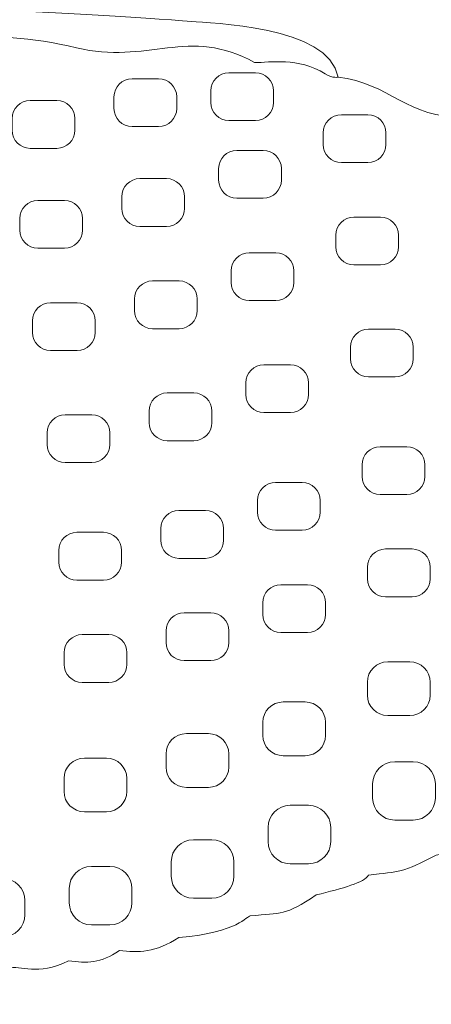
# Model space of a CAD drawing. Header units: millimetres. Extents: x -2387 to -702, y -1632 to 716.
# Tile 8 of 41: x -954 to -864, y -1632 to -1416. Entities that reach past the tile are written whole.
import ezdxf

# ---------------------------------------------------------------- set-up
doc = ezdxf.new("R2010")
doc.units = ezdxf.units.MM
doc.header["$MEASUREMENT"] = 0
doc.layers.add('COTAS', color=1, linetype='Continuous')
doc.layers.add('TATI', color=7, linetype='Continuous')
doc.dimstyles.get("Standard").update_dxf_attribs({"dimtxt": 20, "dimasz": 20, "dimexe": 7, "dimexo": 4, "dimgap": 12, "dimtad": 0, "dimtoh": 1, "dimdec": 0, "dimzin": 0, "dimdsep": 46, "dimtxsty": 'Standard', "dimcen": 0.09, "dimadec": 0, "dimazin": 0, "dimtfac": 1, "dimtdec": 0, "dimtofl": 0, "dimtmove": 0, "dimatfit": 3, "dimfxl": 1, "dimtolj": 1, "dimtzin": 0, "dimarcsym": 0})

# ---------------------------------------------------------------- blocks, each defined once
blk = doc.blocks.new('*D4')
at = {"layer": 'COTAS', "color": 0, "lineweight": -2, "transparency": 16777216}
for p, q in [((-902, -130.97), (-708.13, -130.97)), ((-715.13, -150.97), (-715.13, -838.78)), ((-715.13, -1610.59), (-715.13, -922.78)), ((-860.26, -1630.59), (-708.13, -1630.59))]:
    blk.add_line(p, q, dxfattribs=at)
at = {"layer": 'COTAS', "color": 0, "transparency": 16777216}
for points in [[(-718.47, -150.97), (-711.8, -150.97), (-715.13, -130.97)], [(-718.47, -1610.59), (-711.8, -1610.59), (-715.13, -1630.59)]]:
    blk.add_solid(points, dxfattribs=at)
at = {"layer": 'Defpoints', "color": 0, "transparency": 16777216}
for p in [(-906, -130.97), (-864.26, -1630.59), (-715.13, -1630.59)]:
    blk.add_point(p, dxfattribs=at)
at = {"layer": 'COTAS', "color": 0, "transparency": 16777216, "insert": (-715.13, -880.78), "char_height": 20, "attachment_point": 5, "rotation": 90}
blk.add_mtext('\\A1;1500', dxfattribs=at)

msp = doc.modelspace()

# ---------------------------------------------------------------- linework, layer by layer
at = {"layer": 'TATI', "lineweight": 9}
for points, knots in [([(-1173.69, -1424.94), (-1174.92, -1408.98), (-1069.41, -1412.67), (-1044.28, -1411.94), (-1044.28, -1411.94), (-1015.19, -1411.1), (-936.67, -1414.76), (-916.55, -1416.56), (-916.55, -1416.56), (-912.94, -1416.88), (-886.5, -1417.4), (-884.51, -1428.74), (-884.51, -1428.74), (-873.53, -1429.92), (-868.82, -1438.04), (-857.37, -1437.35), (-857.37, -1437.35), (-839.17, -1439.43), (-851.75, -1446.46), (-823.25, -1444.36), (-823.25, -1444.36), (-815.3, -1445.56), (-812.55, -1449.4), (-805.96, -1449.6), (-805.96, -1449.6), (-802.93, -1449.69), (-797.59, -1454.69), (-796.06, -1455.1), (-796.06, -1455.1), (-789.31, -1456.88), (-782.08, -1463.8), (-775.83, -1471.93), (-775.83, -1471.93), (-774.03, -1474.27), (-769.74, -1477.44), (-768.49, -1479.09), (-768.49, -1479.09), (-763.34, -1485.91), (-758.96, -1492.66), (-760.56, -1510.26), (-760.56, -1510.26), (-761.35, -1519), (-759.21, -1525.33), (-765.71, -1534.85), (-765.71, -1534.85), (-769.89, -1545.66), (-774.85, -1545.94), (-784.21, -1555.42), (-784.21, -1555.42), (-793.63, -1564.95), (-796.19, -1566.79), (-807.55, -1573.08), (-807.55, -1573.08), (-814.21, -1576.76), (-812.8, -1577.33), (-819.63, -1579.04), (-819.63, -1579.04), (-823.37, -1579.97), (-825.09, -1586.06), (-834.27, -1586.57), (-834.27, -1586.57), (-841.4, -1594.55), (-845.43, -1592.72), (-849.72, -1593.74), (-849.72, -1593.74), (-853.73, -1596.89), (-857.04, -1597.99), (-863.11, -1599.14), (-863.11, -1599.14), (-870.35, -1603.04), (-871.01, -1602.74), (-877.91, -1603.54), (-877.91, -1603.54), (-878.76, -1605.15), (-883.44, -1606.41), (-889.34, -1607.88), (-889.34, -1607.88), (-896.28, -1612.51), (-896.76, -1611.8), (-903.74, -1612.46), (-903.74, -1612.46), (-904.64, -1612.55), (-906.05, -1615.92), (-919.34, -1617.22), (-919.34, -1617.22), (-924.55, -1620.5), (-928.17, -1620.57), (-932.38, -1620.05), (-932.38, -1620.05), (-936.44, -1622.8), (-939.48, -1622.92), (-943.49, -1622.27), (-943.49, -1622.27), (-950.47, -1625.82), (-953.78, -1623.04), (-956.82, -1623.99), (-956.82, -1623.99), (-960.54, -1625.15), (-970.74, -1625.46), (-973.58, -1624.75), (-973.58, -1624.75), (-975.71, -1625.96), (-983.21, -1628.06), (-988.38, -1627.4), (-988.38, -1627.4), (-992.89, -1626.82), (-998.27, -1629.58), (-1005.35, -1629.08), (-1005.35, -1629.08), (-1014.25, -1630.55), (-1016.05, -1630.63), (-1024.06, -1629.61), (-1024.06, -1629.61), (-1030.62, -1630.89), (-1036.72, -1631.19), (-1040.37, -1630.37), (-1040.37, -1630.37), (-1045.13, -1630.61), (-1046.84, -1630.89), (-1053.87, -1631.15), (-1053.87, -1631.15), (-1059.14, -1631.83), (-1062.33, -1630.8), (-1067.61, -1629.66), (-1067.61, -1629.66), (-1073.02, -1630.87), (-1078.32, -1630.08), (-1082.36, -1628.04), (-1082.36, -1628.04), (-1091.63, -1628.93), (-1094.07, -1628.54), (-1099.43, -1625.87), (-1099.43, -1625.87), (-1105.91, -1626.42), (-1109.97, -1628.38), (-1115.59, -1624.2), (-1115.59, -1624.2), (-1119.43, -1623.59), (-1121.95, -1626.29), (-1127.11, -1622.39), (-1127.11, -1622.39), (-1128.87, -1622.11), (-1132.33, -1623.24), (-1135.84, -1622.34), (-1135.84, -1622.34), (-1139.35, -1621.44), (-1138.84, -1619.28), (-1144.19, -1619.57), (-1144.19, -1619.57), (-1155.41, -1620.16), (-1155.55, -1616.7), (-1160.15, -1615.57), (-1160.15, -1615.57), (-1166.35, -1614.05), (-1167.79, -1616.47), (-1176.68, -1609.77), (-1176.68, -1609.77), (-1181.34, -1608.9), (-1183.75, -1608.06), (-1187.75, -1605.57), (-1187.75, -1605.57), (-1191.21, -1605.49), (-1192.24, -1607.07), (-1199.71, -1602.29), (-1199.71, -1602.29), (-1207.85, -1602.78), (-1208.58, -1601.7), (-1213.44, -1600.09), (-1213.44, -1600.09), (-1220.58, -1601.59), (-1226.07, -1598.86), (-1230.4, -1595.03), (-1230.4, -1595.03), (-1239.2, -1595.67), (-1240.19, -1591.17), (-1244.64, -1590.74), (-1244.64, -1590.74), (-1250.33, -1590.19), (-1254.66, -1587.13), (-1259, -1584.39), (-1259, -1584.39), (-1265.03, -1580.57), (-1266.74, -1582.9), (-1274.61, -1576.64), (-1274.61, -1576.64), (-1274.61, -1576.64), (-1285.95, -1565.97), (-1285.95, -1565.97), (-1285.95, -1565.97), (-1288.12, -1564.07), (-1297.27, -1561.29), (-1295.37, -1553.52), (-1295.37, -1553.52), (-1301.69, -1549.94), (-1301.4, -1542.83), (-1301.69, -1540.72), (-1301.69, -1540.72), (-1305.12, -1538.59), (-1306.08, -1530.18), (-1306.24, -1526.84), (-1306.24, -1526.84), (-1306.37, -1523.95), (-1311.46, -1522.26), (-1310.6, -1516.58), (-1310.6, -1516.58), (-1310.6, -1516.58), (-1309.17, -1510.47), (-1309.17, -1510.47), (-1309.17, -1510.47), (-1310.27, -1505.27), (-1312.4, -1501.91), (-1306.64, -1494.4), (-1306.64, -1494.4), (-1304.52, -1491.62), (-1307.5, -1486.28), (-1303.98, -1479.12), (-1303.98, -1479.12), (-1296.8, -1464.51), (-1281.89, -1458.44), (-1270, -1451.27), (-1270, -1451.27), (-1264.78, -1448.12), (-1243.2, -1443.32), (-1235.13, -1439.64), (-1235.13, -1439.64), (-1226.38, -1435.66), (-1225.24, -1436.56), (-1219.3, -1436.75), (-1219.3, -1436.75), (-1219.3, -1436.75), (-1209.93, -1433.05), (-1209.93, -1433.05), (-1209.93, -1433.05), (-1206.31, -1431.62), (-1204.06, -1434.28), (-1200.25, -1431.66), (-1200.25, -1431.66), (-1195.56, -1428.43), (-1173.64, -1425.59), (-1173.69, -1424.94)], [0, 0, 0, 0, 0.016393, 0.016393, 0.016393, 0.016393, 0.032787, 0.032787, 0.032787, 0.032787, 0.04918, 0.04918, 0.04918, 0.04918, 0.065574, 0.065574, 0.065574, 0.065574, 0.081967, 0.081967, 0.081967, 0.081967, 0.098361, 0.098361, 0.098361, 0.098361, 0.114754, 0.114754, 0.114754, 0.114754, 0.131148, 0.131148, 0.131148, 0.131148, 0.147541, 0.147541, 0.147541, 0.147541, 0.163934, 0.163934, 0.163934, 0.163934, 0.180328, 0.180328, 0.180328, 0.180328, 0.196721, 0.196721, 0.196721, 0.196721, 0.213115, 0.213115, 0.213115, 0.213115, 0.229508, 0.229508, 0.229508, 0.229508, 0.245902, 0.245902, 0.245902, 0.245902, 0.262295, 0.262295, 0.262295, 0.262295, 0.278689, 0.278689, 0.278689, 0.278689, 0.295082, 0.295082, 0.295082, 0.295082, 0.311475, 0.311475, 0.311475, 0.311475, 0.327869, 0.327869, 0.327869, 0.327869, 0.344262, 0.344262, 0.344262, 0.344262, 0.360656, 0.360656, 0.360656, 0.360656, 0.377049, 0.377049, 0.377049, 0.377049, 0.393443, 0.393443, 0.393443, 0.393443, 0.409836, 0.409836, 0.409836, 0.409836, 0.42623, 0.42623, 0.42623, 0.42623, 0.442623, 0.442623, 0.442623, 0.442623, 0.459016, 0.459016, 0.459016, 0.459016, 0.47541, 0.47541, 0.47541, 0.47541, 0.491803, 0.491803, 0.491803, 0.491803, 0.508197, 0.508197, 0.508197, 0.508197, 0.52459, 0.52459, 0.52459, 0.52459, 0.540984, 0.540984, 0.540984, 0.540984, 0.557377, 0.557377, 0.557377, 0.557377, 0.57377, 0.57377, 0.57377, 0.573771, 0.590164, 0.590164, 0.590164, 0.590164, 0.606557, 0.606557, 0.606557, 0.606557, 0.622951, 0.622951, 0.622951, 0.622951, 0.639344, 0.639344, 0.639344, 0.639344, 0.655738, 0.655738, 0.655738, 0.655738, 0.672131, 0.672131, 0.672131, 0.672131, 0.688525, 0.688525, 0.688525, 0.688525, 0.704918, 0.704918, 0.704918, 0.704918, 0.721311, 0.721311, 0.721311, 0.721311, 0.737705, 0.737705, 0.737705, 0.737705, 0.754098, 0.754098, 0.754098, 0.754098, 0.770492, 0.770492, 0.770492, 0.770492, 0.786885, 0.786885, 0.786885, 0.786885, 0.803279, 0.803279, 0.803279, 0.803279, 0.819672, 0.819672, 0.819672, 0.819672, 0.836066, 0.836066, 0.836066, 0.836066, 0.852459, 0.852459, 0.852459, 0.852459, 0.868852, 0.868852, 0.868852, 0.868852, 0.885246, 0.885246, 0.885246, 0.885246, 0.901639, 0.901639, 0.901639, 0.901639, 0.918033, 0.918033, 0.918033, 0.918033, 0.934426, 0.934426, 0.934426, 0.934426, 0.95082, 0.95082, 0.95082, 0.95082, 0.967213, 0.967213, 0.967213, 0.967213, 1, 1, 1, 1]), ([(-1173.69, -1424.94), (-1165.4, -1423.57), (-1172.17, -1425.13), (-1163.02, -1422.84), (-1163.02, -1422.84), (-1152.48, -1420.21), (-1151.55, -1420.83), (-1140.32, -1420.91), (-1140.32, -1420.91), (-1140.32, -1420.91), (-1128.01, -1421), (-1128.01, -1421), (-1128.01, -1421), (-1121.17, -1421.05), (-1118.81, -1418.62), (-1114.09, -1422.02), (-1114.09, -1422.02), (-1114.08, -1422.03), (-1113.36, -1421.55), (-1107.32, -1421.21), (-1107.32, -1421.21), (-1103.5, -1421), (-1078.23, -1416.6), (-1069.71, -1420.55), (-1069.71, -1420.55), (-1062.02, -1420.55), (-1056.09, -1417.91), (-1043.23, -1420.22), (-1043.23, -1420.22), (-1033.32, -1418.08), (-998.3, -1417.97), (-984.44, -1420.5), (-984.44, -1420.5), (-974.78, -1422.27), (-962.04, -1417.24), (-941.73, -1422.31), (-941.73, -1422.31), (-926.46, -1426.12), (-917, -1417.48), (-902.84, -1425.53), (-902.84, -1425.53), (-899.26, -1425.56), (-893.43, -1424.3), (-887.33, -1428.02), (-887.33, -1428.02), (-885.56, -1429.09), (-884.57, -1428.72), (-884.51, -1428.74)], [0, 0, 0, 0, 0.076923, 0.076923, 0.076923, 0.076923, 0.153846, 0.153846, 0.153846, 0.153846, 0.230769, 0.230769, 0.230769, 0.230769, 0.307692, 0.307692, 0.307692, 0.307692, 0.384615, 0.384615, 0.384615, 0.384615, 0.461538, 0.461538, 0.461538, 0.461538, 0.538462, 0.538462, 0.538462, 0.538462, 0.615385, 0.615385, 0.615385, 0.615385, 0.692308, 0.692308, 0.692308, 0.692308, 0.769231, 0.769231, 0.769231, 0.769231, 0.846154, 0.846154, 0.846154, 0.846154, 1, 1, 1, 1]), ([(-898.66, -1431.72), (-898.66, -1431.72), (-898.66, -1434.28), (-898.66, -1434.28), (-898.66, -1434.28), (-898.66, -1436.45), (-900.44, -1438.23), (-902.62, -1438.23), (-902.62, -1438.23), (-902.62, -1438.23), (-908.43, -1438.23), (-908.43, -1438.23), (-908.43, -1438.23), (-910.61, -1438.23), (-912.39, -1436.45), (-912.39, -1434.28), (-912.39, -1434.28), (-912.39, -1434.28), (-912.39, -1431.72), (-912.39, -1431.72), (-912.39, -1431.72), (-912.39, -1429.54), (-910.61, -1427.76), (-908.43, -1427.76), (-908.43, -1427.76), (-908.43, -1427.76), (-902.62, -1427.76), (-902.62, -1427.76), (-902.62, -1427.76), (-900.44, -1427.76), (-898.66, -1429.54), (-898.66, -1431.72)], [0, 0, 0, 0, 0.111111, 0.111111, 0.111111, 0.111111, 0.222222, 0.222222, 0.222222, 0.222222, 0.333333, 0.333333, 0.333333, 0.333333, 0.444444, 0.444444, 0.444444, 0.444444, 0.555556, 0.555556, 0.555556, 0.555556, 0.666667, 0.666667, 0.666667, 0.666667, 0.777778, 0.777778, 0.777778, 0.777778, 1, 1, 1, 1]), ([(-919.83, -1433.05), (-919.83, -1433.05), (-919.83, -1435.61), (-919.83, -1435.61), (-919.83, -1435.61), (-919.83, -1437.78), (-921.61, -1439.56), (-923.79, -1439.56), (-923.79, -1439.56), (-923.79, -1439.56), (-929.6, -1439.56), (-929.6, -1439.56), (-929.6, -1439.56), (-931.78, -1439.56), (-933.56, -1437.78), (-933.56, -1435.61), (-933.56, -1435.61), (-933.56, -1435.61), (-933.56, -1433.05), (-933.56, -1433.05), (-933.56, -1433.05), (-933.56, -1430.87), (-931.78, -1429.09), (-929.6, -1429.09), (-929.6, -1429.09), (-929.6, -1429.09), (-923.79, -1429.09), (-923.79, -1429.09), (-923.79, -1429.09), (-921.61, -1429.09), (-919.83, -1430.87), (-919.83, -1433.05)], [0, 0, 0, 0, 0.111111, 0.111111, 0.111111, 0.111111, 0.222222, 0.222222, 0.222222, 0.222222, 0.333333, 0.333333, 0.333333, 0.333333, 0.444444, 0.444444, 0.444444, 0.444444, 0.555556, 0.555556, 0.555556, 0.555556, 0.666667, 0.666667, 0.666667, 0.666667, 0.777778, 0.777778, 0.777778, 0.777778, 1, 1, 1, 1]), ([(-942.13, -1437.82), (-942.13, -1437.82), (-942.13, -1440.38), (-942.13, -1440.38), (-942.13, -1440.38), (-942.13, -1442.55), (-943.91, -1444.33), (-946.09, -1444.33), (-946.09, -1444.33), (-946.09, -1444.33), (-951.9, -1444.33), (-951.9, -1444.33), (-951.9, -1444.33), (-954.08, -1444.33), (-955.86, -1442.55), (-955.86, -1440.38), (-955.86, -1440.38), (-955.86, -1440.38), (-955.86, -1437.82), (-955.86, -1437.82), (-955.86, -1437.82), (-955.86, -1435.64), (-954.08, -1433.86), (-951.9, -1433.86), (-951.9, -1433.86), (-951.9, -1433.86), (-946.09, -1433.86), (-946.09, -1433.86), (-946.09, -1433.86), (-943.91, -1433.86), (-942.13, -1435.64), (-942.13, -1437.82)], [0, 0, 0, 0, 0.111111, 0.111111, 0.111111, 0.111111, 0.222222, 0.222222, 0.222222, 0.222222, 0.333333, 0.333333, 0.333333, 0.333333, 0.444444, 0.444444, 0.444444, 0.444444, 0.555556, 0.555556, 0.555556, 0.555556, 0.666667, 0.666667, 0.666667, 0.666667, 0.777778, 0.777778, 0.777778, 0.777778, 1, 1, 1, 1]), ([(-874.06, -1440.93), (-874.06, -1440.93), (-874.06, -1443.49), (-874.06, -1443.49), (-874.06, -1443.49), (-874.06, -1445.66), (-875.84, -1447.45), (-878.02, -1447.45), (-878.02, -1447.45), (-878.02, -1447.45), (-883.83, -1447.45), (-883.83, -1447.45), (-883.83, -1447.45), (-886.01, -1447.45), (-887.79, -1445.66), (-887.79, -1443.49), (-887.79, -1443.49), (-887.79, -1443.49), (-887.79, -1440.93), (-887.79, -1440.93), (-887.79, -1440.93), (-887.79, -1438.75), (-886.01, -1436.97), (-883.83, -1436.97), (-883.83, -1436.97), (-883.83, -1436.97), (-878.02, -1436.97), (-878.02, -1436.97), (-878.02, -1436.97), (-875.84, -1436.97), (-874.06, -1438.75), (-874.06, -1440.93)], [0, 0, 0, 0, 0.111111, 0.111111, 0.111111, 0.111111, 0.222222, 0.222222, 0.222222, 0.222222, 0.333333, 0.333333, 0.333333, 0.333333, 0.444444, 0.444444, 0.444444, 0.444444, 0.555556, 0.555556, 0.555556, 0.555556, 0.666667, 0.666667, 0.666667, 0.666667, 0.777778, 0.777778, 0.777778, 0.777778, 1, 1, 1, 1]), ([(-896.94, -1448.75), (-896.94, -1448.75), (-896.94, -1451.31), (-896.94, -1451.31), (-896.94, -1451.31), (-896.94, -1453.48), (-898.72, -1455.27), (-900.9, -1455.27), (-900.9, -1455.27), (-900.9, -1455.27), (-906.71, -1455.27), (-906.71, -1455.27), (-906.71, -1455.27), (-908.89, -1455.27), (-910.67, -1453.48), (-910.67, -1451.31), (-910.67, -1451.31), (-910.67, -1451.31), (-910.67, -1448.75), (-910.67, -1448.75), (-910.67, -1448.75), (-910.67, -1446.57), (-908.89, -1444.79), (-906.71, -1444.79), (-906.71, -1444.79), (-906.71, -1444.79), (-900.9, -1444.79), (-900.9, -1444.79), (-900.9, -1444.79), (-898.72, -1444.79), (-896.94, -1446.57), (-896.94, -1448.75)], [0, 0, 0, 0, 0.111111, 0.111111, 0.111111, 0.111111, 0.222222, 0.222222, 0.222222, 0.222222, 0.333333, 0.333333, 0.333333, 0.333333, 0.444444, 0.444444, 0.444444, 0.444444, 0.555556, 0.555556, 0.555556, 0.555556, 0.666667, 0.666667, 0.666667, 0.666667, 0.777778, 0.777778, 0.777778, 0.777778, 1, 1, 1, 1]), ([(-918.11, -1454.92), (-918.11, -1454.92), (-918.11, -1457.48), (-918.11, -1457.48), (-918.11, -1457.48), (-918.11, -1459.65), (-919.89, -1461.44), (-922.07, -1461.44), (-922.07, -1461.44), (-922.07, -1461.44), (-927.88, -1461.44), (-927.88, -1461.44), (-927.88, -1461.44), (-930.06, -1461.44), (-931.84, -1459.65), (-931.84, -1457.48), (-931.84, -1457.48), (-931.84, -1457.48), (-931.84, -1454.92), (-931.84, -1454.92), (-931.84, -1454.92), (-931.84, -1452.74), (-930.06, -1450.96), (-927.88, -1450.96), (-927.88, -1450.96), (-927.88, -1450.96), (-922.07, -1450.96), (-922.07, -1450.96), (-922.07, -1450.96), (-919.89, -1450.96), (-918.11, -1452.74), (-918.11, -1454.92)], [0, 0, 0, 0, 0.111111, 0.111111, 0.111111, 0.111111, 0.222222, 0.222222, 0.222222, 0.222222, 0.333333, 0.333333, 0.333333, 0.333333, 0.444444, 0.444444, 0.444444, 0.444444, 0.555556, 0.555556, 0.555556, 0.555556, 0.666667, 0.666667, 0.666667, 0.666667, 0.777778, 0.777778, 0.777778, 0.777778, 1, 1, 1, 1]), ([(-940.42, -1459.69), (-940.42, -1459.69), (-940.42, -1462.25), (-940.42, -1462.25), (-940.42, -1462.25), (-940.42, -1464.42), (-942.2, -1466.2), (-944.38, -1466.2), (-944.38, -1466.2), (-944.38, -1466.2), (-950.19, -1466.2), (-950.19, -1466.2), (-950.19, -1466.2), (-952.37, -1466.2), (-954.15, -1464.42), (-954.15, -1462.25), (-954.15, -1462.25), (-954.15, -1462.25), (-954.15, -1459.69), (-954.15, -1459.69), (-954.15, -1459.69), (-954.15, -1457.51), (-952.37, -1455.73), (-950.19, -1455.73), (-950.19, -1455.73), (-950.19, -1455.73), (-944.38, -1455.73), (-944.38, -1455.73), (-944.38, -1455.73), (-942.2, -1455.73), (-940.42, -1457.51), (-940.42, -1459.69)], [0, 0, 0, 0, 0.111111, 0.111111, 0.111111, 0.111111, 0.222222, 0.222222, 0.222222, 0.222222, 0.333333, 0.333333, 0.333333, 0.333333, 0.444444, 0.444444, 0.444444, 0.444444, 0.555556, 0.555556, 0.555556, 0.555556, 0.666667, 0.666667, 0.666667, 0.666667, 0.777778, 0.777778, 0.777778, 0.777778, 1, 1, 1, 1]), ([(-871.3, -1463.34), (-871.3, -1463.34), (-871.3, -1465.89), (-871.3, -1465.89), (-871.3, -1465.89), (-871.3, -1468.07), (-873.08, -1469.85), (-875.26, -1469.85), (-875.26, -1469.85), (-875.26, -1469.85), (-881.07, -1469.85), (-881.07, -1469.85), (-881.07, -1469.85), (-883.25, -1469.85), (-885.03, -1468.07), (-885.03, -1465.89), (-885.03, -1465.89), (-885.03, -1465.89), (-885.03, -1463.34), (-885.03, -1463.34), (-885.03, -1463.34), (-885.03, -1461.16), (-883.25, -1459.38), (-881.07, -1459.38), (-881.07, -1459.38), (-881.07, -1459.38), (-875.26, -1459.38), (-875.26, -1459.38), (-875.26, -1459.38), (-873.08, -1459.38), (-871.3, -1461.16), (-871.3, -1463.34)], [0, 0, 0, 0, 0.111111, 0.111111, 0.111111, 0.111111, 0.222222, 0.222222, 0.222222, 0.222222, 0.333333, 0.333333, 0.333333, 0.333333, 0.444444, 0.444444, 0.444444, 0.444444, 0.555556, 0.555556, 0.555556, 0.555556, 0.666667, 0.666667, 0.666667, 0.666667, 0.777778, 0.777778, 0.777778, 0.777778, 1, 1, 1, 1]), ([(-894.19, -1471.16), (-894.19, -1471.16), (-894.19, -1473.71), (-894.19, -1473.71), (-894.19, -1473.71), (-894.19, -1475.89), (-895.97, -1477.67), (-898.15, -1477.67), (-898.15, -1477.67), (-898.15, -1477.67), (-903.96, -1477.67), (-903.96, -1477.67), (-903.96, -1477.67), (-906.14, -1477.67), (-907.92, -1475.89), (-907.92, -1473.71), (-907.92, -1473.71), (-907.92, -1473.71), (-907.92, -1471.16), (-907.92, -1471.16), (-907.92, -1471.16), (-907.92, -1468.98), (-906.14, -1467.2), (-903.96, -1467.2), (-903.96, -1467.2), (-903.96, -1467.2), (-898.15, -1467.2), (-898.15, -1467.2), (-898.15, -1467.2), (-895.97, -1467.2), (-894.19, -1468.98), (-894.19, -1471.16)], [0, 0, 0, 0, 0.111111, 0.111111, 0.111111, 0.111111, 0.222222, 0.222222, 0.222222, 0.222222, 0.333333, 0.333333, 0.333333, 0.333333, 0.444444, 0.444444, 0.444444, 0.444444, 0.555556, 0.555556, 0.555556, 0.555556, 0.666667, 0.666667, 0.666667, 0.666667, 0.777778, 0.777778, 0.777778, 0.777778, 1, 1, 1, 1]), ([(-915.35, -1477.33), (-915.35, -1477.33), (-915.35, -1479.88), (-915.35, -1479.88), (-915.35, -1479.88), (-915.35, -1482.06), (-917.13, -1483.84), (-919.31, -1483.84), (-919.31, -1483.84), (-919.31, -1483.84), (-925.12, -1483.84), (-925.12, -1483.84), (-925.12, -1483.84), (-927.3, -1483.84), (-929.08, -1482.06), (-929.08, -1479.88), (-929.08, -1479.88), (-929.08, -1479.88), (-929.08, -1477.33), (-929.08, -1477.33), (-929.08, -1477.33), (-929.08, -1475.15), (-927.3, -1473.37), (-925.12, -1473.37), (-925.12, -1473.37), (-925.12, -1473.37), (-919.31, -1473.37), (-919.31, -1473.37), (-919.31, -1473.37), (-917.13, -1473.37), (-915.35, -1475.15), (-915.35, -1477.33)], [0, 0, 0, 0, 0.111111, 0.111111, 0.111111, 0.111111, 0.222222, 0.222222, 0.222222, 0.222222, 0.333333, 0.333333, 0.333333, 0.333333, 0.444444, 0.444444, 0.444444, 0.444444, 0.555556, 0.555556, 0.555556, 0.555556, 0.666667, 0.666667, 0.666667, 0.666667, 0.777778, 0.777778, 0.777778, 0.777778, 1, 1, 1, 1]), ([(-937.66, -1482.09), (-937.66, -1482.09), (-937.66, -1484.65), (-937.66, -1484.65), (-937.66, -1484.65), (-937.66, -1486.83), (-939.44, -1488.61), (-941.62, -1488.61), (-941.62, -1488.61), (-941.62, -1488.61), (-947.43, -1488.61), (-947.43, -1488.61), (-947.43, -1488.61), (-949.61, -1488.61), (-951.39, -1486.83), (-951.39, -1484.65), (-951.39, -1484.65), (-951.39, -1484.65), (-951.39, -1482.09), (-951.39, -1482.09), (-951.39, -1482.09), (-951.39, -1479.92), (-949.61, -1478.14), (-947.43, -1478.14), (-947.43, -1478.14), (-947.43, -1478.14), (-941.62, -1478.14), (-941.62, -1478.14), (-941.62, -1478.14), (-939.44, -1478.14), (-937.66, -1479.92), (-937.66, -1482.09)], [0, 0, 0, 0, 0.111111, 0.111111, 0.111111, 0.111111, 0.222222, 0.222222, 0.222222, 0.222222, 0.333333, 0.333333, 0.333333, 0.333333, 0.444444, 0.444444, 0.444444, 0.444444, 0.555556, 0.555556, 0.555556, 0.555556, 0.666667, 0.666667, 0.666667, 0.666667, 0.777778, 0.777778, 0.777778, 0.777778, 1, 1, 1, 1]), ([(-868.11, -1487.88), (-868.11, -1487.88), (-868.11, -1490.43), (-868.11, -1490.43), (-868.11, -1490.43), (-868.11, -1492.61), (-869.89, -1494.39), (-872.07, -1494.39), (-872.07, -1494.39), (-872.07, -1494.39), (-877.88, -1494.39), (-877.88, -1494.39), (-877.88, -1494.39), (-880.06, -1494.39), (-881.84, -1492.61), (-881.84, -1490.43), (-881.84, -1490.43), (-881.84, -1490.43), (-881.84, -1487.88), (-881.84, -1487.88), (-881.84, -1487.88), (-881.84, -1485.7), (-880.06, -1483.92), (-877.88, -1483.92), (-877.88, -1483.92), (-877.88, -1483.92), (-872.07, -1483.92), (-872.07, -1483.92), (-872.07, -1483.92), (-869.89, -1483.92), (-868.11, -1485.7), (-868.11, -1487.88)], [0, 0, 0, 0, 0.111111, 0.111111, 0.111111, 0.111111, 0.222222, 0.222222, 0.222222, 0.222222, 0.333333, 0.333333, 0.333333, 0.333333, 0.444444, 0.444444, 0.444444, 0.444444, 0.555556, 0.555556, 0.555556, 0.555556, 0.666667, 0.666667, 0.666667, 0.666667, 0.777778, 0.777778, 0.777778, 0.777778, 1, 1, 1, 1]), ([(-890.99, -1495.7), (-890.99, -1495.7), (-890.99, -1498.25), (-890.99, -1498.25), (-890.99, -1498.25), (-890.99, -1500.43), (-892.77, -1502.21), (-894.95, -1502.21), (-894.95, -1502.21), (-894.95, -1502.21), (-900.76, -1502.21), (-900.76, -1502.21), (-900.76, -1502.21), (-902.94, -1502.21), (-904.72, -1500.43), (-904.72, -1498.25), (-904.72, -1498.25), (-904.72, -1498.25), (-904.72, -1495.7), (-904.72, -1495.7), (-904.72, -1495.7), (-904.72, -1493.52), (-902.94, -1491.74), (-900.76, -1491.74), (-900.76, -1491.74), (-900.76, -1491.74), (-894.95, -1491.74), (-894.95, -1491.74), (-894.95, -1491.74), (-892.77, -1491.74), (-890.99, -1493.52), (-890.99, -1495.7)], [0, 0, 0, 0, 0.111111, 0.111111, 0.111111, 0.111111, 0.222222, 0.222222, 0.222222, 0.222222, 0.333333, 0.333333, 0.333333, 0.333333, 0.444444, 0.444444, 0.444444, 0.444444, 0.555556, 0.555556, 0.555556, 0.555556, 0.666667, 0.666667, 0.666667, 0.666667, 0.777778, 0.777778, 0.777778, 0.777778, 1, 1, 1, 1]), ([(-912.16, -1501.87), (-912.16, -1501.87), (-912.16, -1504.42), (-912.16, -1504.42), (-912.16, -1504.42), (-912.16, -1506.6), (-913.94, -1508.38), (-916.12, -1508.38), (-916.12, -1508.38), (-916.12, -1508.38), (-921.93, -1508.38), (-921.93, -1508.38), (-921.93, -1508.38), (-924.11, -1508.38), (-925.89, -1506.6), (-925.89, -1504.42), (-925.89, -1504.42), (-925.89, -1504.42), (-925.89, -1501.87), (-925.89, -1501.87), (-925.89, -1501.87), (-925.89, -1499.69), (-924.11, -1497.91), (-921.93, -1497.91), (-921.93, -1497.91), (-921.93, -1497.91), (-916.12, -1497.91), (-916.12, -1497.91), (-916.12, -1497.91), (-913.94, -1497.91), (-912.16, -1499.69), (-912.16, -1501.87)], [0, 0, 0, 0, 0.111111, 0.111111, 0.111111, 0.111111, 0.222222, 0.222222, 0.222222, 0.222222, 0.333333, 0.333333, 0.333333, 0.333333, 0.444444, 0.444444, 0.444444, 0.444444, 0.555556, 0.555556, 0.555556, 0.555556, 0.666667, 0.666667, 0.666667, 0.666667, 0.777778, 0.777778, 0.777778, 0.777778, 1, 1, 1, 1]), ([(-934.46, -1506.64), (-934.46, -1506.64), (-934.46, -1509.19), (-934.46, -1509.19), (-934.46, -1509.19), (-934.46, -1511.37), (-936.24, -1513.15), (-938.42, -1513.15), (-938.42, -1513.15), (-938.42, -1513.15), (-944.24, -1513.15), (-944.24, -1513.15), (-944.24, -1513.15), (-946.41, -1513.15), (-948.19, -1511.37), (-948.19, -1509.19), (-948.19, -1509.19), (-948.19, -1509.19), (-948.19, -1506.64), (-948.19, -1506.64), (-948.19, -1506.64), (-948.19, -1504.46), (-946.41, -1502.68), (-944.24, -1502.68), (-944.24, -1502.68), (-944.24, -1502.68), (-938.42, -1502.68), (-938.42, -1502.68), (-938.42, -1502.68), (-936.24, -1502.68), (-934.46, -1504.46), (-934.46, -1506.64)], [0, 0, 0, 0, 0.111111, 0.111111, 0.111111, 0.111111, 0.222222, 0.222222, 0.222222, 0.222222, 0.333333, 0.333333, 0.333333, 0.333333, 0.444444, 0.444444, 0.444444, 0.444444, 0.555556, 0.555556, 0.555556, 0.555556, 0.666667, 0.666667, 0.666667, 0.666667, 0.777778, 0.777778, 0.777778, 0.777778, 1, 1, 1, 1]), ([(-865.54, -1513.64), (-865.54, -1513.64), (-865.54, -1516.2), (-865.54, -1516.2), (-865.54, -1516.2), (-865.54, -1518.37), (-867.32, -1520.15), (-869.5, -1520.15), (-869.5, -1520.15), (-869.5, -1520.15), (-875.31, -1520.15), (-875.31, -1520.15), (-875.31, -1520.15), (-877.49, -1520.15), (-879.27, -1518.37), (-879.27, -1516.2), (-879.27, -1516.2), (-879.27, -1516.2), (-879.27, -1513.64), (-879.27, -1513.64), (-879.27, -1513.64), (-879.27, -1511.46), (-877.49, -1509.68), (-875.31, -1509.68), (-875.31, -1509.68), (-875.31, -1509.68), (-869.5, -1509.68), (-869.5, -1509.68), (-869.5, -1509.68), (-867.32, -1509.68), (-865.54, -1511.46), (-865.54, -1513.64)], [0, 0, 0, 0, 0.111111, 0.111111, 0.111111, 0.111111, 0.222222, 0.222222, 0.222222, 0.222222, 0.333333, 0.333333, 0.333333, 0.333333, 0.444444, 0.444444, 0.444444, 0.444444, 0.555556, 0.555556, 0.555556, 0.555556, 0.666667, 0.666667, 0.666667, 0.666667, 0.777778, 0.777778, 0.777778, 0.777778, 1, 1, 1, 1]), ([(-888.43, -1521.46), (-888.43, -1521.46), (-888.43, -1524.02), (-888.43, -1524.02), (-888.43, -1524.02), (-888.43, -1526.19), (-890.21, -1527.97), (-892.39, -1527.97), (-892.39, -1527.97), (-892.39, -1527.97), (-898.2, -1527.97), (-898.2, -1527.97), (-898.2, -1527.97), (-900.38, -1527.97), (-902.16, -1526.19), (-902.16, -1524.02), (-902.16, -1524.02), (-902.16, -1524.02), (-902.16, -1521.46), (-902.16, -1521.46), (-902.16, -1521.46), (-902.16, -1519.28), (-900.38, -1517.5), (-898.2, -1517.5), (-898.2, -1517.5), (-898.2, -1517.5), (-892.39, -1517.5), (-892.39, -1517.5), (-892.39, -1517.5), (-890.21, -1517.5), (-888.43, -1519.28), (-888.43, -1521.46)], [0, 0, 0, 0, 0.111111, 0.111111, 0.111111, 0.111111, 0.222222, 0.222222, 0.222222, 0.222222, 0.333333, 0.333333, 0.333333, 0.333333, 0.444444, 0.444444, 0.444444, 0.444444, 0.555556, 0.555556, 0.555556, 0.555556, 0.666667, 0.666667, 0.666667, 0.666667, 0.777778, 0.777778, 0.777778, 0.777778, 1, 1, 1, 1]), ([(-909.59, -1527.63), (-909.59, -1527.63), (-909.59, -1530.19), (-909.59, -1530.19), (-909.59, -1530.19), (-909.59, -1532.36), (-911.37, -1534.14), (-913.55, -1534.14), (-913.55, -1534.14), (-913.55, -1534.14), (-919.36, -1534.14), (-919.36, -1534.14), (-919.36, -1534.14), (-921.54, -1534.14), (-923.32, -1532.36), (-923.32, -1530.19), (-923.32, -1530.19), (-923.32, -1530.19), (-923.32, -1527.63), (-923.32, -1527.63), (-923.32, -1527.63), (-923.32, -1525.45), (-921.54, -1523.67), (-919.36, -1523.67), (-919.36, -1523.67), (-919.36, -1523.67), (-913.55, -1523.67), (-913.55, -1523.67), (-913.55, -1523.67), (-911.37, -1523.67), (-909.59, -1525.45), (-909.59, -1527.63)], [0, 0, 0, 0, 0.111111, 0.111111, 0.111111, 0.111111, 0.222222, 0.222222, 0.222222, 0.222222, 0.333333, 0.333333, 0.333333, 0.333333, 0.444444, 0.444444, 0.444444, 0.444444, 0.555556, 0.555556, 0.555556, 0.555556, 0.666667, 0.666667, 0.666667, 0.666667, 0.777778, 0.777778, 0.777778, 0.777778, 1, 1, 1, 1]), ([(-931.9, -1532.4), (-931.9, -1532.4), (-931.9, -1534.96), (-931.9, -1534.96), (-931.9, -1534.96), (-931.9, -1537.13), (-933.68, -1538.91), (-935.86, -1538.91), (-935.86, -1538.91), (-935.86, -1538.91), (-941.67, -1538.91), (-941.67, -1538.91), (-941.67, -1538.91), (-943.85, -1538.91), (-945.63, -1537.13), (-945.63, -1534.96), (-945.63, -1534.96), (-945.63, -1534.96), (-945.63, -1532.4), (-945.63, -1532.4), (-945.63, -1532.4), (-945.63, -1530.22), (-943.85, -1528.44), (-941.67, -1528.44), (-941.67, -1528.44), (-941.67, -1528.44), (-935.86, -1528.44), (-935.86, -1528.44), (-935.86, -1528.44), (-933.68, -1528.44), (-931.9, -1530.22), (-931.9, -1532.4)], [0, 0, 0, 0, 0.111111, 0.111111, 0.111111, 0.111111, 0.222222, 0.222222, 0.222222, 0.222222, 0.333333, 0.333333, 0.333333, 0.333333, 0.444444, 0.444444, 0.444444, 0.444444, 0.555556, 0.555556, 0.555556, 0.555556, 0.666667, 0.666667, 0.666667, 0.666667, 0.777778, 0.777778, 0.777778, 0.777778, 1, 1, 1, 1]), ([(-864.4, -1536.04), (-864.4, -1536.04), (-864.4, -1538.6), (-864.4, -1538.6), (-864.4, -1538.6), (-864.4, -1540.78), (-866.18, -1542.56), (-868.36, -1542.56), (-868.36, -1542.56), (-868.36, -1542.56), (-874.17, -1542.56), (-874.17, -1542.56), (-874.17, -1542.56), (-876.35, -1542.56), (-878.13, -1540.78), (-878.13, -1538.6), (-878.13, -1538.6), (-878.13, -1538.6), (-878.13, -1536.04), (-878.13, -1536.04), (-878.13, -1536.04), (-878.13, -1533.87), (-876.35, -1532.09), (-874.17, -1532.09), (-874.17, -1532.09), (-874.17, -1532.09), (-868.36, -1532.09), (-868.36, -1532.09), (-868.36, -1532.09), (-866.18, -1532.09), (-864.4, -1533.87), (-864.4, -1536.04)], [0, 0, 0, 0, 0.111111, 0.111111, 0.111111, 0.111111, 0.222222, 0.222222, 0.222222, 0.222222, 0.333333, 0.333333, 0.333333, 0.333333, 0.444444, 0.444444, 0.444444, 0.444444, 0.555556, 0.555556, 0.555556, 0.555556, 0.666667, 0.666667, 0.666667, 0.666667, 0.777778, 0.777778, 0.777778, 0.777778, 1, 1, 1, 1]), ([(-887.29, -1543.86), (-887.29, -1543.86), (-887.29, -1546.42), (-887.29, -1546.42), (-887.29, -1546.42), (-887.29, -1548.6), (-889.07, -1550.38), (-891.24, -1550.38), (-891.24, -1550.38), (-891.24, -1550.38), (-897.06, -1550.38), (-897.06, -1550.38), (-897.06, -1550.38), (-899.24, -1550.38), (-901.02, -1548.6), (-901.02, -1546.42), (-901.02, -1546.42), (-901.02, -1546.42), (-901.02, -1543.86), (-901.02, -1543.86), (-901.02, -1543.86), (-901.02, -1541.69), (-899.24, -1539.91), (-897.06, -1539.91), (-897.06, -1539.91), (-897.06, -1539.91), (-891.24, -1539.91), (-891.24, -1539.91), (-891.24, -1539.91), (-889.07, -1539.91), (-887.29, -1541.69), (-887.29, -1543.86)], [0, 0, 0, 0, 0.111111, 0.111111, 0.111111, 0.111111, 0.222222, 0.222222, 0.222222, 0.222222, 0.333333, 0.333333, 0.333333, 0.333333, 0.444444, 0.444444, 0.444444, 0.444444, 0.555556, 0.555556, 0.555556, 0.555556, 0.666667, 0.666667, 0.666667, 0.666667, 0.777778, 0.777778, 0.777778, 0.777778, 1, 1, 1, 1]), ([(-908.45, -1550.03), (-908.45, -1550.03), (-908.45, -1552.59), (-908.45, -1552.59), (-908.45, -1552.59), (-908.45, -1554.77), (-910.23, -1556.55), (-912.41, -1556.55), (-912.41, -1556.55), (-912.41, -1556.55), (-918.22, -1556.55), (-918.22, -1556.55), (-918.22, -1556.55), (-920.4, -1556.55), (-922.18, -1554.77), (-922.18, -1552.59), (-922.18, -1552.59), (-922.18, -1552.59), (-922.18, -1550.03), (-922.18, -1550.03), (-922.18, -1550.03), (-922.18, -1547.86), (-920.4, -1546.08), (-918.22, -1546.08), (-918.22, -1546.08), (-918.22, -1546.08), (-912.41, -1546.08), (-912.41, -1546.08), (-912.41, -1546.08), (-910.23, -1546.08), (-908.45, -1547.86), (-908.45, -1550.03)], [0, 0, 0, 0, 0.111111, 0.111111, 0.111111, 0.111111, 0.222222, 0.222222, 0.222222, 0.222222, 0.333333, 0.333333, 0.333333, 0.333333, 0.444444, 0.444444, 0.444444, 0.444444, 0.555556, 0.555556, 0.555556, 0.555556, 0.666667, 0.666667, 0.666667, 0.666667, 0.777778, 0.777778, 0.777778, 0.777778, 1, 1, 1, 1]), ([(-930.76, -1554.8), (-930.76, -1554.8), (-930.76, -1557.36), (-930.76, -1557.36), (-930.76, -1557.36), (-930.76, -1559.54), (-932.54, -1561.32), (-934.72, -1561.32), (-934.72, -1561.32), (-934.72, -1561.32), (-940.53, -1561.32), (-940.53, -1561.32), (-940.53, -1561.32), (-942.71, -1561.32), (-944.49, -1559.54), (-944.49, -1557.36), (-944.49, -1557.36), (-944.49, -1557.36), (-944.49, -1554.8), (-944.49, -1554.8), (-944.49, -1554.8), (-944.49, -1552.63), (-942.71, -1550.85), (-940.53, -1550.85), (-940.53, -1550.85), (-940.53, -1550.85), (-934.72, -1550.85), (-934.72, -1550.85), (-934.72, -1550.85), (-932.54, -1550.85), (-930.76, -1552.63), (-930.76, -1554.8)], [0, 0, 0, 0, 0.111111, 0.111111, 0.111111, 0.111111, 0.222222, 0.222222, 0.222222, 0.222222, 0.333333, 0.333333, 0.333333, 0.333333, 0.444444, 0.444444, 0.444444, 0.444444, 0.555556, 0.555556, 0.555556, 0.555556, 0.666667, 0.666667, 0.666667, 0.666667, 0.777778, 0.777778, 0.777778, 0.777778, 1, 1, 1, 1]), ([(-864.4, -1561.26), (-864.4, -1561.26), (-864.4, -1564.13), (-864.4, -1564.13), (-864.4, -1564.13), (-864.4, -1566.58), (-866.4, -1568.58), (-868.85, -1568.58), (-868.85, -1568.58), (-868.85, -1568.58), (-873.68, -1568.58), (-873.68, -1568.58), (-873.68, -1568.58), (-876.13, -1568.58), (-878.13, -1566.58), (-878.13, -1564.13), (-878.13, -1564.13), (-878.13, -1564.13), (-878.13, -1561.26), (-878.13, -1561.26), (-878.13, -1561.26), (-878.13, -1558.81), (-876.13, -1556.81), (-873.68, -1556.81), (-873.68, -1556.81), (-873.68, -1556.81), (-868.85, -1556.81), (-868.85, -1556.81), (-868.85, -1556.81), (-866.4, -1556.81), (-864.4, -1558.81), (-864.4, -1561.26)], [0, 0, 0, 0, 0.111111, 0.111111, 0.111111, 0.111111, 0.222222, 0.222222, 0.222222, 0.222222, 0.333333, 0.333333, 0.333333, 0.333333, 0.444444, 0.444444, 0.444444, 0.444444, 0.555556, 0.555556, 0.555556, 0.555556, 0.666667, 0.666667, 0.666667, 0.666667, 0.777778, 0.777778, 0.777778, 0.777778, 1, 1, 1, 1]), ([(-887.29, -1570.05), (-887.29, -1570.05), (-887.29, -1572.92), (-887.29, -1572.92), (-887.29, -1572.92), (-887.29, -1575.37), (-889.29, -1577.37), (-891.73, -1577.37), (-891.73, -1577.37), (-891.73, -1577.37), (-896.57, -1577.37), (-896.57, -1577.37), (-896.57, -1577.37), (-899.01, -1577.37), (-901.02, -1575.37), (-901.02, -1572.92), (-901.02, -1572.92), (-901.02, -1572.92), (-901.02, -1570.05), (-901.02, -1570.05), (-901.02, -1570.05), (-901.02, -1567.6), (-899.01, -1565.6), (-896.57, -1565.6), (-896.57, -1565.6), (-896.57, -1565.6), (-891.73, -1565.6), (-891.73, -1565.6), (-891.73, -1565.6), (-889.29, -1565.6), (-887.29, -1567.6), (-887.29, -1570.05)], [0, 0, 0, 0, 0.111111, 0.111111, 0.111111, 0.111111, 0.222222, 0.222222, 0.222222, 0.222222, 0.333333, 0.333333, 0.333333, 0.333333, 0.444444, 0.444444, 0.444444, 0.444444, 0.555556, 0.555556, 0.555556, 0.555556, 0.666667, 0.666667, 0.666667, 0.666667, 0.777778, 0.777778, 0.777778, 0.777778, 1, 1, 1, 1]), ([(-908.45, -1576.98), (-908.45, -1576.98), (-908.45, -1579.85), (-908.45, -1579.85), (-908.45, -1579.85), (-908.45, -1582.3), (-910.45, -1584.3), (-912.9, -1584.3), (-912.9, -1584.3), (-912.9, -1584.3), (-917.73, -1584.3), (-917.73, -1584.3), (-917.73, -1584.3), (-920.18, -1584.3), (-922.18, -1582.3), (-922.18, -1579.85), (-922.18, -1579.85), (-922.18, -1579.85), (-922.18, -1576.98), (-922.18, -1576.98), (-922.18, -1576.98), (-922.18, -1574.53), (-920.18, -1572.53), (-917.73, -1572.53), (-917.73, -1572.53), (-917.73, -1572.53), (-912.9, -1572.53), (-912.9, -1572.53), (-912.9, -1572.53), (-910.45, -1572.53), (-908.45, -1574.53), (-908.45, -1576.98)], [0, 0, 0, 0, 0.111111, 0.111111, 0.111111, 0.111111, 0.222222, 0.222222, 0.222222, 0.222222, 0.333333, 0.333333, 0.333333, 0.333333, 0.444444, 0.444444, 0.444444, 0.444444, 0.555556, 0.555556, 0.555556, 0.555556, 0.666667, 0.666667, 0.666667, 0.666667, 0.777778, 0.777778, 0.777778, 0.777778, 1, 1, 1, 1]), ([(-930.76, -1582.34), (-930.76, -1582.34), (-930.76, -1585.21), (-930.76, -1585.21), (-930.76, -1585.21), (-930.76, -1587.66), (-932.76, -1589.66), (-935.21, -1589.66), (-935.21, -1589.66), (-935.21, -1589.66), (-940.04, -1589.66), (-940.04, -1589.66), (-940.04, -1589.66), (-942.49, -1589.66), (-944.49, -1587.66), (-944.49, -1585.21), (-944.49, -1585.21), (-944.49, -1585.21), (-944.49, -1582.34), (-944.49, -1582.34), (-944.49, -1582.34), (-944.49, -1579.89), (-942.49, -1577.89), (-940.04, -1577.89), (-940.04, -1577.89), (-940.04, -1577.89), (-935.21, -1577.89), (-935.21, -1577.89), (-935.21, -1577.89), (-932.76, -1577.89), (-930.76, -1579.89), (-930.76, -1582.34)], [0, 0, 0, 0, 0.111111, 0.111111, 0.111111, 0.111111, 0.222222, 0.222222, 0.222222, 0.222222, 0.333333, 0.333333, 0.333333, 0.333333, 0.444444, 0.444444, 0.444444, 0.444444, 0.555556, 0.555556, 0.555556, 0.555556, 0.666667, 0.666667, 0.666667, 0.666667, 0.777778, 0.777778, 0.777778, 0.777778, 1, 1, 1, 1]), ([(-863.26, -1583.52), (-863.26, -1583.52), (-863.26, -1586.64), (-863.26, -1586.64), (-863.26, -1586.64), (-863.26, -1589.3), (-865.44, -1591.48), (-868.1, -1591.48), (-868.1, -1591.48), (-868.1, -1591.48), (-872.15, -1591.48), (-872.15, -1591.48), (-872.15, -1591.48), (-874.81, -1591.48), (-876.99, -1589.3), (-876.99, -1586.64), (-876.99, -1586.64), (-876.99, -1586.64), (-876.99, -1583.52), (-876.99, -1583.52), (-876.99, -1583.52), (-876.99, -1580.86), (-874.81, -1578.68), (-872.15, -1578.68), (-872.15, -1578.68), (-872.15, -1578.68), (-868.1, -1578.68), (-868.1, -1578.68), (-868.1, -1578.68), (-865.44, -1578.68), (-863.26, -1580.86), (-863.26, -1583.52)], [0, 0, 0, 0, 0.111111, 0.111111, 0.111111, 0.111111, 0.222222, 0.222222, 0.222222, 0.222222, 0.333333, 0.333333, 0.333333, 0.333333, 0.444444, 0.444444, 0.444444, 0.444444, 0.555556, 0.555556, 0.555556, 0.555556, 0.666667, 0.666667, 0.666667, 0.666667, 0.777778, 0.777778, 0.777778, 0.777778, 1, 1, 1, 1]), ([(-886.14, -1593.08), (-886.14, -1593.08), (-886.14, -1596.2), (-886.14, -1596.2), (-886.14, -1596.2), (-886.14, -1598.87), (-888.32, -1601.04), (-890.98, -1601.04), (-890.98, -1601.04), (-890.98, -1601.04), (-895.04, -1601.04), (-895.04, -1601.04), (-895.04, -1601.04), (-897.69, -1601.04), (-899.87, -1598.87), (-899.87, -1596.2), (-899.87, -1596.2), (-899.87, -1596.2), (-899.87, -1593.08), (-899.87, -1593.08), (-899.87, -1593.08), (-899.87, -1590.42), (-897.69, -1588.24), (-895.04, -1588.24), (-895.04, -1588.24), (-895.04, -1588.24), (-890.98, -1588.24), (-890.98, -1588.24), (-890.98, -1588.24), (-888.32, -1588.24), (-886.14, -1590.42), (-886.14, -1593.08)], [0, 0, 0, 0, 0.111111, 0.111111, 0.111111, 0.111111, 0.222222, 0.222222, 0.222222, 0.222222, 0.333333, 0.333333, 0.333333, 0.333333, 0.444444, 0.444444, 0.444444, 0.444444, 0.555556, 0.555556, 0.555556, 0.555556, 0.666667, 0.666667, 0.666667, 0.666667, 0.777778, 0.777778, 0.777778, 0.777778, 1, 1, 1, 1]), ([(-907.31, -1600.62), (-907.31, -1600.62), (-907.31, -1603.75), (-907.31, -1603.75), (-907.31, -1603.75), (-907.31, -1606.41), (-909.49, -1608.59), (-912.15, -1608.59), (-912.15, -1608.59), (-912.15, -1608.59), (-916.2, -1608.59), (-916.2, -1608.59), (-916.2, -1608.59), (-918.86, -1608.59), (-921.04, -1606.41), (-921.04, -1603.75), (-921.04, -1603.75), (-921.04, -1603.75), (-921.04, -1600.62), (-921.04, -1600.62), (-921.04, -1600.62), (-921.04, -1597.96), (-918.86, -1595.78), (-916.2, -1595.78), (-916.2, -1595.78), (-916.2, -1595.78), (-912.15, -1595.78), (-912.15, -1595.78), (-912.15, -1595.78), (-909.49, -1595.78), (-907.31, -1597.96), (-907.31, -1600.62)], [0, 0, 0, 0, 0.111111, 0.111111, 0.111111, 0.111111, 0.222222, 0.222222, 0.222222, 0.222222, 0.333333, 0.333333, 0.333333, 0.333333, 0.444444, 0.444444, 0.444444, 0.444444, 0.555556, 0.555556, 0.555556, 0.555556, 0.666667, 0.666667, 0.666667, 0.666667, 0.777778, 0.777778, 0.777778, 0.777778, 1, 1, 1, 1]), ([(-929.62, -1606.45), (-929.62, -1606.45), (-929.62, -1609.58), (-929.62, -1609.58), (-929.62, -1609.58), (-929.62, -1612.24), (-931.8, -1614.42), (-934.45, -1614.42), (-934.45, -1614.42), (-934.45, -1614.42), (-938.51, -1614.42), (-938.51, -1614.42), (-938.51, -1614.42), (-941.17, -1614.42), (-943.35, -1612.24), (-943.35, -1609.58), (-943.35, -1609.58), (-943.35, -1609.58), (-943.35, -1606.45), (-943.35, -1606.45), (-943.35, -1606.45), (-943.35, -1603.79), (-941.17, -1601.61), (-938.51, -1601.61), (-938.51, -1601.61), (-938.51, -1601.61), (-934.45, -1601.61), (-934.45, -1601.61), (-934.45, -1601.61), (-931.8, -1601.61), (-929.62, -1603.79), (-929.62, -1606.45)], [0, 0, 0, 0, 0.111111, 0.111111, 0.111111, 0.111111, 0.222222, 0.222222, 0.222222, 0.222222, 0.333333, 0.333333, 0.333333, 0.333333, 0.444444, 0.444444, 0.444444, 0.444444, 0.555556, 0.555556, 0.555556, 0.555556, 0.666667, 0.666667, 0.666667, 0.666667, 0.777778, 0.777778, 0.777778, 0.777778, 1, 1, 1, 1]), ([(-953.07, -1609.08), (-953.07, -1609.08), (-953.07, -1612.21), (-953.07, -1612.21), (-953.07, -1612.21), (-953.07, -1614.87), (-955.25, -1617.05), (-957.91, -1617.05), (-957.91, -1617.05), (-957.91, -1617.05), (-961.97, -1617.05), (-961.97, -1617.05), (-961.97, -1617.05), (-964.62, -1617.05), (-966.8, -1614.87), (-966.8, -1612.21), (-966.8, -1612.21), (-966.8, -1612.21), (-966.8, -1609.08), (-966.8, -1609.08), (-966.8, -1609.08), (-966.8, -1606.42), (-964.62, -1604.25), (-961.97, -1604.25), (-961.97, -1604.25), (-961.97, -1604.25), (-957.91, -1604.25), (-957.91, -1604.25), (-957.91, -1604.25), (-955.25, -1604.25), (-953.07, -1606.42), (-953.07, -1609.08)], [0, 0, 0, 0, 0.111111, 0.111111, 0.111111, 0.111111, 0.222222, 0.222222, 0.222222, 0.222222, 0.333333, 0.333333, 0.333333, 0.333333, 0.444444, 0.444444, 0.444444, 0.444444, 0.555556, 0.555556, 0.555556, 0.555556, 0.666667, 0.666667, 0.666667, 0.666667, 0.777778, 0.777778, 0.777778, 0.777778, 1, 1, 1, 1])]:
    msp.add_open_spline(points, degree=3, knots=knots, dxfattribs=at)

# ---------------------------------------------------------------- dimensions: what is measured, and where the dimension line sits
at = {"layer": 'COTAS'}
dim = msp.add_linear_dim(base=(-715.13, -1630.59), p1=(-906, -130.97), p2=(-864.26, -1630.59), angle=90, dimstyle='Standard', dxfattribs=at)
dim.commit()
dim.dimension.update_dxf_attribs({"geometry": '*D4', "text_midpoint": (-715.13, -880.78)})

doc.saveas('drawing.dxf')
